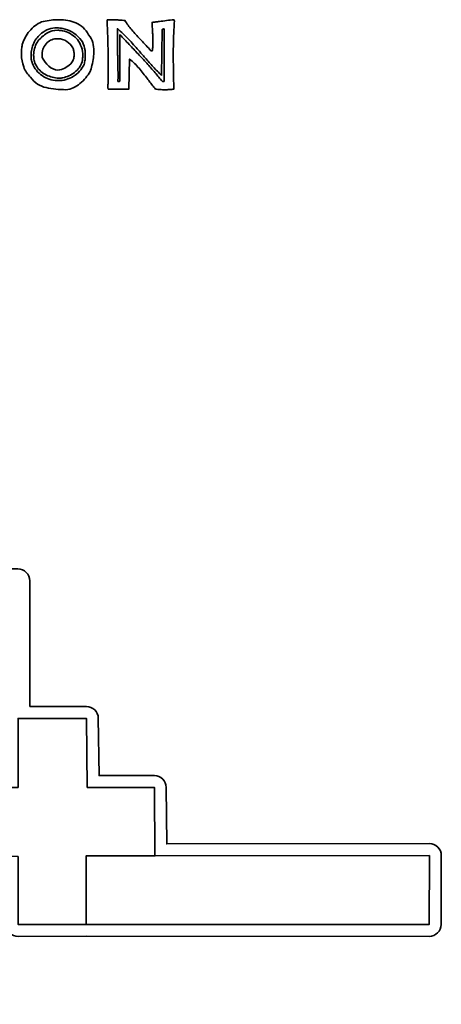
# Model space of a CAD drawing. Header units: centimetres. Extents: x -21.8 to 20.8, y -22.1 to 20.9.
# Tile 8 of 97: x -5.4 to -1.4, y -17.2 to -7.7. Entities that reach past the tile are written whole.
import ezdxf

# ---------------------------------------------------------------- set-up
doc = ezdxf.new("R2010")
doc.units = ezdxf.units.CM
doc.header["$MEASUREMENT"] = 0
doc.layers.add('Layer 1', color=7, linetype='Continuous')

msp = doc.modelspace()

# ---------------------------------------------------------------- linework, layer by layer
at = {"layer": 'Layer 1', "color": 36, "lineweight": 35}
for points, knots in [([(-5.22752, -7.68596), (-5.20448, -7.68063), (-5.18053, -7.67619), (-5.15569, -7.67266), (-5.15569, -7.67266), (-5.13085, -7.6691), (-5.10574, -7.66673), (-5.0803, -7.66553), (-5.0803, -7.66553), (-5.0803, -7.66553), (-5.05904, -7.66554), (-5.05904, -7.66554), (-5.05904, -7.66554), (-5.00288, -7.66554), (-4.94904, -7.67591), (-4.89761, -7.69658), (-4.89761, -7.69658), (-4.84618, -7.71729), (-4.80508, -7.75602), (-4.77435, -7.81278), (-4.77435, -7.81278), (-4.75544, -7.83465), (-4.74228, -7.85903), (-4.73487, -7.88595), (-4.73487, -7.88595), (-4.7275, -7.91283), (-4.72379, -7.94049), (-4.72379, -7.96885), (-4.72379, -7.96885), (-4.72379, -7.97654), (-4.72393, -7.98409), (-4.72425, -7.99146), (-4.72425, -7.99146), (-4.72453, -7.99887), (-4.72527, -8.00642), (-4.72644, -8.01407), (-4.72644, -8.01407), (-4.7288, -8.03891), (-4.73283, -8.0636), (-4.73843, -8.08815), (-4.73843, -8.08815), (-4.74404, -8.11267), (-4.74979, -8.1356), (-4.75572, -8.15687), (-4.75572, -8.15687), (-4.75632, -8.15863), (-4.75674, -8.16026), (-4.75706, -8.16174), (-4.75706, -8.16174), (-4.75734, -8.16322), (-4.7578, -8.16456), (-4.75837, -8.16573), (-4.75837, -8.16573), (-4.78381, -8.20771), (-4.81693, -8.24616), (-4.85771, -8.28105), (-4.85771, -8.28105), (-4.89853, -8.3159), (-4.94375, -8.33601), (-4.99339, -8.34134), (-4.99339, -8.34134), (-5.05964, -8.34018), (-5.12289, -8.33351), (-5.18318, -8.32137), (-5.18318, -8.32137), (-5.2435, -8.30927), (-5.29378, -8.276), (-5.33396, -8.2216), (-5.33396, -8.2216), (-5.36472, -8.19264), (-5.38688, -8.15909), (-5.40049, -8.12095), (-5.40049, -8.12095), (-5.41407, -8.08281), (-5.42148, -8.04362), (-5.42264, -8.00344), (-5.42264, -8.00344), (-5.42264, -8.00344), (-5.42264, -7.99455), (-5.42264, -7.99455), (-5.42264, -7.99455), (-5.42264, -7.9792), (-5.4219, -7.96411), (-5.42042, -7.94932), (-5.42042, -7.94932), (-5.41894, -7.93454), (-5.41675, -7.92007), (-5.41379, -7.90586), (-5.41379, -7.90586), (-5.39961, -7.85799), (-5.37668, -7.81467), (-5.34503, -7.77593), (-5.34503, -7.77593), (-5.31342, -7.73723), (-5.27423, -7.70721), (-5.22752, -7.68594), (-5.22752, -7.68594), (-5.22752, -7.68594), (-5.22752, -7.68596), (-5.22752, -7.68596)], [0, 0, 0, 0, 0.0384615, 0.0384615, 0.0384615, 0.0384615, 0.0769231, 0.0769231, 0.0769231, 0.0769231, 0.1153846, 0.1153846, 0.1153846, 0.1153846, 0.1538462, 0.1538462, 0.1538462, 0.1538462, 0.1923077, 0.1923077, 0.1923077, 0.1923077, 0.2307692, 0.2307692, 0.2307692, 0.2307692, 0.2692308, 0.2692308, 0.2692308, 0.2692308, 0.3076923, 0.3076923, 0.3076923, 0.3076923, 0.3461538, 0.3461538, 0.3461538, 0.3461538, 0.3846154, 0.3846154, 0.3846154, 0.3846154, 0.4230769, 0.4230769, 0.4230769, 0.4230769, 0.4615385, 0.4615385, 0.4615385, 0.4615385, 0.5, 0.5, 0.5, 0.5, 0.5384615, 0.5384615, 0.5384615, 0.5384615, 0.5769231, 0.5769231, 0.5769231, 0.5769231, 0.6153846, 0.6153846, 0.6153846, 0.6153846, 0.6538462, 0.6538462, 0.6538462, 0.6538462, 0.6923077, 0.6923077, 0.6923077, 0.6923077, 0.7307692, 0.7307692, 0.7307692, 0.7307692, 0.7692308, 0.7692308, 0.7692308, 0.7692308, 0.8076923, 0.8076923, 0.8076923, 0.8076923, 0.8461538, 0.8461538, 0.8461538, 0.8461538, 0.8846154, 0.8846154, 0.8846154, 0.8846154, 0.9230769, 0.9230769, 0.9230769, 0.9230769, 1, 1, 1, 1]), ([(-4.59672, -7.66822), (-4.58847, -7.66702), (-4.58017, -7.66628), (-4.57188, -7.666), (-4.57188, -7.666), (-4.56363, -7.66572), (-4.55565, -7.66554), (-4.54796, -7.66554), (-4.54796, -7.66554), (-4.53554, -7.66554), (-4.52327, -7.666), (-4.51113, -7.66688), (-4.51113, -7.66688), (-4.49903, -7.66776), (-4.48675, -7.6685), (-4.47434, -7.6691), (-4.47434, -7.6691), (-4.46605, -7.6697), (-4.43296, -7.67206), (-4.42467, -7.67266), (-4.42467, -7.67266), (-4.40576, -7.70459), (-4.38357, -7.73531), (-4.35817, -7.76488), (-4.35817, -7.76488), (-4.33273, -7.79444), (-4.30642, -7.82341), (-4.27922, -7.8518), (-4.27922, -7.8518), (-4.26327, -7.86835), (-4.24761, -7.88489), (-4.23223, -7.90147), (-4.23223, -7.90147), (-4.21685, -7.91802), (-4.20207, -7.93428), (-4.18789, -7.95022), (-4.18789, -7.95022), (-4.18553, -7.95318), (-4.18316, -7.95601), (-4.1808, -7.95865), (-4.1808, -7.95865), (-4.17844, -7.96133), (-4.17607, -7.96412), (-4.17371, -7.96708), (-4.17371, -7.96708), (-4.17371, -7.96708), (-4.16217, -7.96709), (-4.16217, -7.96709), (-4.16217, -7.96709), (-4.15921, -7.95171), (-4.15713, -7.93636), (-4.15596, -7.92098), (-4.15596, -7.92098), (-4.15476, -7.9056), (-4.1542, -7.89022), (-4.1542, -7.87484), (-4.1542, -7.87484), (-4.1542, -7.85949), (-4.15462, -7.84425), (-4.15551, -7.82919), (-4.15551, -7.82919), (-4.15639, -7.81409), (-4.15713, -7.79889), (-4.15773, -7.78351), (-4.15773, -7.78351), (-4.15893, -7.76813), (-4.15995, -7.75278), (-4.16083, -7.7374), (-4.16083, -7.7374), (-4.16171, -7.72202), (-4.16217, -7.70696), (-4.16217, -7.69217), (-4.16217, -7.69217), (-4.15035, -7.69037), (-4.13868, -7.68875), (-4.12714, -7.68727), (-4.12714, -7.68727), (-4.1156, -7.68579), (-4.10393, -7.68448), (-4.09211, -7.68328), (-4.09211, -7.68328), (-4.06904, -7.67975), (-4.04583, -7.67651), (-4.02247, -7.67354), (-4.02247, -7.67354), (-3.99912, -7.67058), (-3.9759, -7.6679), (-3.95287, -7.66553), (-3.95287, -7.66553), (-3.95287, -7.66553), (-3.94666, -7.68063), (-3.94666, -7.68063), (-3.94666, -7.68063), (-3.95079, -7.73206), (-3.95375, -7.78572), (-3.95551, -7.8416), (-3.95551, -7.8416), (-3.95731, -7.89748), (-3.95819, -7.95378), (-3.95819, -8.01055), (-3.95819, -8.01055), (-3.95819, -8.06731), (-3.95759, -8.12347), (-3.95639, -8.17904), (-3.95639, -8.17904), (-3.95523, -8.23464), (-3.95403, -8.28695), (-3.95286, -8.33603), (-3.95286, -8.33603), (-3.96588, -8.33783), (-3.97992, -8.33913), (-3.99498, -8.34002), (-3.99498, -8.34002), (-4.01004, -8.34094), (-4.02528, -8.34136), (-4.04066, -8.34136), (-4.04066, -8.34136), (-4.05544, -8.34136), (-4.07036, -8.34094), (-4.08543, -8.34002), (-4.08543, -8.34002), (-4.10053, -8.33914), (-4.11513, -8.33783), (-4.12935, -8.33603), (-4.12935, -8.33603), (-4.13997, -8.32305), (-4.15034, -8.31003), (-4.16039, -8.29701), (-4.16039, -8.29701), (-4.17041, -8.28399), (-4.18046, -8.27101), (-4.19052, -8.25799), (-4.19052, -8.25799), (-4.19348, -8.25443), (-4.19645, -8.25076), (-4.19941, -8.24691), (-4.19941, -8.24691), (-4.20237, -8.24306), (-4.20502, -8.23936), (-4.20738, -8.2358), (-4.20738, -8.2358), (-4.23398, -8.20095), (-4.26104, -8.16708), (-4.28852, -8.13427), (-4.28852, -8.13427), (-4.31604, -8.10146), (-4.34662, -8.07204), (-4.38031, -8.04601), (-4.38031, -8.04601), (-4.38031, -8.04601), (-4.38564, -8.33603), (-4.38564, -8.33603), (-4.38564, -8.33603), (-4.38564, -8.33603), (-4.5861, -8.33603), (-4.5861, -8.33603), (-4.5861, -8.33603), (-4.58726, -8.3325), (-4.58815, -8.3288), (-4.58875, -8.32495), (-4.58875, -8.32495), (-4.58935, -8.3211), (-4.58963, -8.31712), (-4.58963, -8.31299), (-4.58963, -8.31299), (-4.58963, -8.30826), (-4.58935, -8.3035), (-4.58875, -8.29877), (-4.58875, -8.29877), (-4.58815, -8.29404), (-4.58759, -8.28932), (-4.58699, -8.28459), (-4.58699, -8.28459), (-4.58699, -8.28459), (-4.58699, -8.28015), (-4.58699, -8.28015), (-4.58699, -8.28015), (-4.58639, -8.27602), (-4.58597, -8.2719), (-4.58565, -8.26773), (-4.58565, -8.26773), (-4.58537, -8.2636), (-4.58523, -8.25948), (-4.58523, -8.25531), (-4.58523, -8.25531), (-4.58523, -8.25531), (-4.58523, -8.24914), (-4.58523, -8.24914), (-4.58523, -8.24914), (-4.58523, -8.24794), (-4.58537, -8.24692), (-4.58565, -8.24604), (-4.58565, -8.24604), (-4.58597, -8.24512), (-4.58611, -8.2441), (-4.58611, -8.24294), (-4.58611, -8.24294), (-4.58551, -8.20036), (-4.58537, -8.15704), (-4.58565, -8.11301), (-4.58565, -8.11301), (-4.58597, -8.06895), (-4.58639, -8.02503), (-4.58699, -7.98128), (-4.58699, -7.98128), (-4.58759, -7.92808), (-4.58875, -7.87516), (-4.59052, -7.82253), (-4.59052, -7.82253), (-4.59232, -7.76993), (-4.59437, -7.71846), (-4.59673, -7.66823), (-4.59673, -7.66823), (-4.59673, -7.66823), (-4.59672, -7.66822), (-4.59672, -7.66822)], [0, 0, 0, 0, 0.0181818, 0.0181818, 0.0181818, 0.0181818, 0.0363636, 0.0363636, 0.0363636, 0.0363636, 0.0545455, 0.0545455, 0.0545455, 0.0545455, 0.0727273, 0.0727273, 0.0727273, 0.0727273, 0.0909091, 0.0909091, 0.0909091, 0.0909091, 0.1090909, 0.1090909, 0.1090909, 0.1090909, 0.1272727, 0.1272727, 0.1272727, 0.1272727, 0.1454545, 0.1454545, 0.1454545, 0.1454545, 0.1636364, 0.1636364, 0.1636364, 0.1636364, 0.1818182, 0.1818182, 0.1818182, 0.1818182, 0.2, 0.2, 0.2, 0.2, 0.2181818, 0.2181818, 0.2181818, 0.2181818, 0.2363636, 0.2363636, 0.2363636, 0.2363636, 0.2545455, 0.2545455, 0.2545455, 0.2545455, 0.2727273, 0.2727273, 0.2727273, 0.2727273, 0.2909091, 0.2909091, 0.2909091, 0.2909091, 0.3090909, 0.3090909, 0.3090909, 0.3090909, 0.3272727, 0.3272727, 0.3272727, 0.3272727, 0.3454545, 0.3454545, 0.3454545, 0.3454545, 0.3636364, 0.3636364, 0.3636364, 0.3636364, 0.3818182, 0.3818182, 0.3818182, 0.3818182, 0.4, 0.4, 0.4, 0.4, 0.4181818, 0.4181818, 0.4181818, 0.4181818, 0.4363636, 0.4363636, 0.4363636, 0.4363636, 0.4545455, 0.4545455, 0.4545455, 0.4545455, 0.4727273, 0.4727273, 0.4727273, 0.4727273, 0.4909091, 0.4909091, 0.4909091, 0.4909091, 0.5090909, 0.5090909, 0.5090909, 0.5090909, 0.5272727, 0.5272727, 0.5272727, 0.5272727, 0.5454545, 0.5454545, 0.5454545, 0.5454545, 0.5636364, 0.5636364, 0.5636364, 0.5636364, 0.5818182, 0.5818182, 0.5818182, 0.5818182, 0.6, 0.6, 0.6, 0.6, 0.6181818, 0.6181818, 0.6181818, 0.6181818, 0.6363636, 0.6363636, 0.6363636, 0.6363636, 0.6545455, 0.6545455, 0.6545455, 0.6545455, 0.6727273, 0.6727273, 0.6727273, 0.6727273, 0.6909091, 0.6909091, 0.6909091, 0.6909091, 0.7090909, 0.7090909, 0.7090909, 0.7090909, 0.7272727, 0.7272727, 0.7272727, 0.7272727, 0.7454545, 0.7454545, 0.7454545, 0.7454545, 0.7636364, 0.7636364, 0.7636364, 0.7636364, 0.7818182, 0.7818182, 0.7818182, 0.7818182, 0.8, 0.8, 0.8, 0.8, 0.8181818, 0.8181818, 0.8181818, 0.8181818, 0.8363636, 0.8363636, 0.8363636, 0.8363636, 0.8545455, 0.8545455, 0.8545455, 0.8545455, 0.8727273, 0.8727273, 0.8727273, 0.8727273, 0.8909091, 0.8909091, 0.8909091, 0.8909091, 0.9090909, 0.9090909, 0.9090909, 0.9090909, 0.9272727, 0.9272727, 0.9272727, 0.9272727, 0.9454545, 0.9454545, 0.9454545, 0.9454545, 0.9636364, 0.9636364, 0.9636364, 0.9636364, 1, 1, 1, 1]), ([(-4.85859, -7.8456), (-4.88283, -7.82016), (-4.90854, -7.79963), (-4.93574, -7.78397), (-4.93574, -7.78397), (-4.96294, -7.76827), (-4.99222, -7.75691), (-5.02355, -7.74982), (-5.02355, -7.74982), (-5.033, -7.74802), (-5.04232, -7.74672), (-5.05149, -7.74583), (-5.05149, -7.74583), (-5.06066, -7.74491), (-5.06998, -7.74449), (-5.07943, -7.74449), (-5.07943, -7.74449), (-5.10663, -7.74449), (-5.13295, -7.74876), (-5.15838, -7.75733), (-5.15838, -7.75733), (-5.18378, -7.7659), (-5.20685, -7.77906), (-5.22752, -7.79681), (-5.22752, -7.79681), (-5.26065, -7.82225), (-5.2859, -7.85371), (-5.30337, -7.89128), (-5.30337, -7.89128), (-5.3208, -7.92882), (-5.32955, -7.96857), (-5.32955, -8.01055), (-5.32955, -8.01055), (-5.32955, -8.01528), (-5.32937, -8.02015), (-5.32909, -8.02519), (-5.32909, -8.02519), (-5.32881, -8.0302), (-5.32835, -8.03507), (-5.32775, -8.03979), (-5.32775, -8.03979), (-5.32775, -8.04512), (-5.32733, -8.0503), (-5.32644, -8.05531), (-5.32644, -8.05531), (-5.32552, -8.06035), (-5.3245, -8.06522), (-5.32334, -8.06995), (-5.32334, -8.06995), (-5.30736, -8.12022), (-5.27868, -8.1616), (-5.2373, -8.19413), (-5.2373, -8.19413), (-5.19592, -8.22666), (-5.14949, -8.24616), (-5.09806, -8.25266), (-5.09806, -8.25266), (-5.09333, -8.25326), (-5.08861, -8.25354), (-5.08388, -8.25354), (-5.08388, -8.25354), (-5.08388, -8.25354), (-5.07057, -8.25355), (-5.07057, -8.25355), (-5.07057, -8.25355), (-5.01617, -8.25355), (-4.96664, -8.23983), (-4.92202, -8.21231), (-4.92202, -8.21231), (-4.87736, -8.18483), (-4.84293, -8.14655), (-4.81869, -8.09748), (-4.81869, -8.09748), (-4.81456, -8.0827), (-4.81146, -8.0676), (-4.80938, -8.05222), (-4.80938, -8.05222), (-4.8073, -8.03687), (-4.80628, -8.02121), (-4.80628, -8.00523), (-4.80628, -8.00523), (-4.80628, -7.97567), (-4.81041, -7.94713), (-4.8187, -7.91965), (-4.8187, -7.91965), (-4.82699, -7.89217), (-4.84029, -7.86747), (-4.8586, -7.8456), (-4.8586, -7.8456), (-4.8586, -7.8456), (-4.85859, -7.8456), (-4.85859, -7.8456)], [0, 0, 0, 0, 0.0416667, 0.0416667, 0.0416667, 0.0416667, 0.0833333, 0.0833333, 0.0833333, 0.0833333, 0.125, 0.125, 0.125, 0.125, 0.1666667, 0.1666667, 0.1666667, 0.1666667, 0.2083333, 0.2083333, 0.2083333, 0.2083333, 0.25, 0.25, 0.25, 0.25, 0.2916667, 0.2916667, 0.2916667, 0.2916667, 0.3333333, 0.3333333, 0.3333333, 0.3333333, 0.375, 0.375, 0.375, 0.375, 0.4166667, 0.4166667, 0.4166667, 0.4166667, 0.4583333, 0.4583333, 0.4583333, 0.4583333, 0.5, 0.5, 0.5, 0.5, 0.5416667, 0.5416667, 0.5416667, 0.5416667, 0.5833333, 0.5833333, 0.5833333, 0.5833333, 0.625, 0.625, 0.625, 0.625, 0.6666667, 0.6666667, 0.6666667, 0.6666667, 0.7083333, 0.7083333, 0.7083333, 0.7083333, 0.75, 0.75, 0.75, 0.75, 0.7916667, 0.7916667, 0.7916667, 0.7916667, 0.8333333, 0.8333333, 0.8333333, 0.8333333, 0.875, 0.875, 0.875, 0.875, 0.9166667, 0.9166667, 0.9166667, 0.9166667, 1, 1, 1, 1]), ([(-5.02711, -7.77197), (-5.00108, -7.77553), (-4.97656, -7.78471), (-4.95349, -7.79949), (-4.95349, -7.79949), (-4.93045, -7.81427), (-4.90975, -7.8305), (-4.8914, -7.84824), (-4.8914, -7.84824), (-4.88964, -7.84944), (-4.88801, -7.85078), (-4.88653, -7.85223), (-4.88653, -7.85223), (-4.88505, -7.85371), (-4.88374, -7.85505), (-4.88254, -7.85625), (-4.88254, -7.85625), (-4.86599, -7.87812), (-4.85312, -7.90264), (-4.84395, -7.92984), (-4.84395, -7.92984), (-4.83481, -7.95704), (-4.83023, -7.98484), (-4.83023, -8.0132), (-4.83023, -8.0132), (-4.83023, -8.01793), (-4.83051, -8.02283), (-4.83111, -8.02784), (-4.83111, -8.02784), (-4.83171, -8.03288), (-4.83227, -8.03775), (-4.83287, -8.04248), (-4.83287, -8.04248), (-4.83347, -8.04781), (-4.83421, -8.05296), (-4.83509, -8.058), (-4.83509, -8.058), (-4.83597, -8.06301), (-4.83699, -8.06791), (-4.83819, -8.07264), (-4.83819, -8.07264), (-4.85061, -8.11342), (-4.87442, -8.14729), (-4.90959, -8.17417), (-4.90959, -8.17417), (-4.94476, -8.20109), (-4.98244, -8.21837), (-5.02266, -8.22606), (-5.02266, -8.22606), (-5.02562, -8.22666), (-5.02873, -8.22722), (-5.03197, -8.22782), (-5.03197, -8.22782), (-5.03522, -8.22842), (-5.03864, -8.22902), (-5.04217, -8.22958), (-5.04217, -8.22958), (-5.04217, -8.22958), (-5.05194, -8.22959), (-5.05194, -8.22959), (-5.05194, -8.22959), (-5.05607, -8.22959), (-5.06037, -8.22945), (-5.06478, -8.22917), (-5.06478, -8.22917), (-5.06922, -8.22885), (-5.07349, -8.22871), (-5.07766, -8.22871), (-5.07766, -8.22871), (-5.11904, -8.22518), (-5.15852, -8.21305), (-5.19605, -8.19237), (-5.19605, -8.19237), (-5.23359, -8.17166), (-5.26272, -8.1415), (-5.2834, -8.10188), (-5.2834, -8.10188), (-5.29109, -8.0883), (-5.29656, -8.07366), (-5.2998, -8.05799), (-5.2998, -8.05799), (-5.30308, -8.04233), (-5.3047, -8.0262), (-5.3047, -8.00966), (-5.3047, -8.00966), (-5.3047, -8.00966), (-5.3047, -8.00211), (-5.3047, -8.00211), (-5.3047, -8.00211), (-5.3047, -7.99946), (-5.30438, -7.99664), (-5.30378, -7.99368), (-5.30378, -7.99368), (-5.30262, -7.97181), (-5.29849, -7.95022), (-5.2914, -7.92895), (-5.2914, -7.92895), (-5.28427, -7.90768), (-5.27482, -7.88873), (-5.263, -7.87219), (-5.263, -7.87219), (-5.237, -7.84026), (-5.20832, -7.81483), (-5.17696, -7.79592), (-5.17696, -7.79592), (-5.14563, -7.77701), (-5.11074, -7.76756), (-5.07233, -7.76756), (-5.07233, -7.76756), (-5.07233, -7.76756), (-5.06479, -7.76756), (-5.06479, -7.76756), (-5.06479, -7.76756), (-5.06214, -7.76756), (-5.05964, -7.76784), (-5.05728, -7.76844), (-5.05728, -7.76844), (-5.05252, -7.76844), (-5.04765, -7.76872), (-5.04264, -7.76932), (-5.04264, -7.76932), (-5.0376, -7.76992), (-5.03244, -7.7708), (-5.02712, -7.77197), (-5.02712, -7.77197), (-5.02712, -7.77197), (-5.02711, -7.77197), (-5.02711, -7.77197)], [0, 0, 0, 0, 0.030303, 0.030303, 0.030303, 0.030303, 0.0606061, 0.0606061, 0.0606061, 0.0606061, 0.0909091, 0.0909091, 0.0909091, 0.0909091, 0.1212121, 0.1212121, 0.1212121, 0.1212121, 0.1515152, 0.1515152, 0.1515152, 0.1515152, 0.1818182, 0.1818182, 0.1818182, 0.1818182, 0.2121212, 0.2121212, 0.2121212, 0.2121212, 0.2424242, 0.2424242, 0.2424242, 0.2424242, 0.2727273, 0.2727273, 0.2727273, 0.2727273, 0.3030303, 0.3030303, 0.3030303, 0.3030303, 0.3333333, 0.3333333, 0.3333333, 0.3333333, 0.3636364, 0.3636364, 0.3636364, 0.3636364, 0.3939394, 0.3939394, 0.3939394, 0.3939394, 0.4242424, 0.4242424, 0.4242424, 0.4242424, 0.4545455, 0.4545455, 0.4545455, 0.4545455, 0.4848485, 0.4848485, 0.4848485, 0.4848485, 0.5151515, 0.5151515, 0.5151515, 0.5151515, 0.5454545, 0.5454545, 0.5454545, 0.5454545, 0.5757576, 0.5757576, 0.5757576, 0.5757576, 0.6060606, 0.6060606, 0.6060606, 0.6060606, 0.6363636, 0.6363636, 0.6363636, 0.6363636, 0.6666667, 0.6666667, 0.6666667, 0.6666667, 0.6969697, 0.6969697, 0.6969697, 0.6969697, 0.7272727, 0.7272727, 0.7272727, 0.7272727, 0.7575758, 0.7575758, 0.7575758, 0.7575758, 0.7878788, 0.7878788, 0.7878788, 0.7878788, 0.8181818, 0.8181818, 0.8181818, 0.8181818, 0.8484848, 0.8484848, 0.8484848, 0.8484848, 0.8787879, 0.8787879, 0.8787879, 0.8787879, 0.9090909, 0.9090909, 0.9090909, 0.9090909, 0.9393939, 0.9393939, 0.9393939, 0.9393939, 1, 1, 1, 1]), ([(-4.0708, -8.203), (-4.0986, -8.177), (-4.12566, -8.14966), (-4.15197, -8.12098), (-4.15197, -8.12098), (-4.17829, -8.0923), (-4.20443, -8.06288), (-4.23046, -8.03272), (-4.23046, -8.03272), (-4.24108, -8.0209), (-4.25159, -8.00894), (-4.26193, -7.99681), (-4.26193, -7.99681), (-4.27227, -7.98471), (-4.28278, -7.97272), (-4.29343, -7.9609), (-4.29343, -7.9609), (-4.32476, -7.92485), (-4.35711, -7.88893), (-4.39051, -7.85316), (-4.39051, -7.85316), (-4.42392, -7.81739), (-4.45927, -7.78324), (-4.49652, -7.75071), (-4.49652, -7.75071), (-4.49708, -7.76373), (-4.4974, -7.77689), (-4.4974, -7.79019), (-4.4974, -7.79019), (-4.4974, -7.79019), (-4.4974, -7.83051), (-4.4974, -7.83051), (-4.4974, -7.83051), (-4.4974, -7.85535), (-4.49708, -7.88032), (-4.49652, -7.90548), (-4.49652, -7.90548), (-4.49592, -7.9306), (-4.49532, -7.95589), (-4.49472, -7.98129), (-4.49472, -7.98129), (-4.49472, -7.98129), (-4.49472, -7.99769), (-4.49472, -7.99769), (-4.49472, -7.99769), (-4.49472, -8.00333), (-4.49444, -8.00908), (-4.49384, -8.01501), (-4.49384, -8.01501), (-4.49324, -8.04574), (-4.49268, -8.07632), (-4.49208, -8.1068), (-4.49208, -8.1068), (-4.49148, -8.13724), (-4.4912, -8.16723), (-4.4912, -8.19679), (-4.4912, -8.19679), (-4.4912, -8.19679), (-4.4912, -8.2296), (-4.4912, -8.2296), (-4.4912, -8.2296), (-4.4912, -8.24025), (-4.49148, -8.25091), (-4.49208, -8.26153), (-4.49208, -8.26153), (-4.49208, -8.26153), (-4.48676, -8.26152), (-4.48676, -8.26152), (-4.48676, -8.26152), (-4.4856, -8.26212), (-4.48454, -8.26244), (-4.48366, -8.26244), (-4.48366, -8.26244), (-4.48366, -8.26244), (-4.48143, -8.26244), (-4.48143, -8.26244), (-4.48143, -8.26244), (-4.47967, -8.26244), (-4.4779, -8.26212), (-4.4761, -8.26152), (-4.4761, -8.26152), (-4.47434, -8.26096), (-4.47317, -8.25976), (-4.47257, -8.25799), (-4.47257, -8.25799), (-4.47257, -8.25799), (-4.47257, -7.8101), (-4.47257, -7.8101), (-4.47257, -7.8101), (-4.44241, -7.84263), (-4.4127, -7.87413), (-4.38342, -7.90457), (-4.38342, -7.90457), (-4.35417, -7.93501), (-4.32564, -7.96532), (-4.29784, -7.99545), (-4.29784, -7.99545), (-4.26948, -8.02501), (-4.24168, -8.05489), (-4.21448, -8.08506), (-4.21448, -8.08506), (-4.18728, -8.11519), (-4.16008, -8.14623), (-4.13288, -8.17816), (-4.13288, -8.17816), (-4.12166, -8.19178), (-4.11027, -8.2055), (-4.09873, -8.2194), (-4.09873, -8.2194), (-4.08723, -8.2333), (-4.07555, -8.24734), (-4.0637, -8.26152), (-4.0637, -8.26152), (-4.0637, -8.26152), (-4.04688, -8.26152), (-4.04688, -8.26152), (-4.04688, -8.26152), (-4.04688, -8.26152), (-4.04688, -7.75514), (-4.04688, -7.75514), (-4.04688, -7.75514), (-4.04688, -7.75514), (-4.05041, -7.75514), (-4.05041, -7.75514), (-4.05041, -7.75514), (-4.05457, -7.75514), (-4.05796, -7.75616), (-4.06061, -7.75824), (-4.06061, -7.75824), (-4.06329, -7.76029), (-4.0652, -7.76279), (-4.0664, -7.76575), (-4.0664, -7.76575), (-4.0664, -7.76575), (-4.0708, -8.203), (-4.0708, -8.203)], [0, 0, 0, 0, 0.0285714, 0.0285714, 0.0285714, 0.0285714, 0.0571429, 0.0571429, 0.0571429, 0.0571429, 0.0857143, 0.0857143, 0.0857143, 0.0857143, 0.1142857, 0.1142857, 0.1142857, 0.1142857, 0.1428571, 0.1428571, 0.1428571, 0.1428571, 0.1714286, 0.1714286, 0.1714286, 0.1714286, 0.2, 0.2, 0.2, 0.2, 0.2285714, 0.2285714, 0.2285714, 0.2285714, 0.2571429, 0.2571429, 0.2571429, 0.2571429, 0.2857143, 0.2857143, 0.2857143, 0.2857143, 0.3142857, 0.3142857, 0.3142857, 0.3142857, 0.3428571, 0.3428571, 0.3428571, 0.3428571, 0.3714286, 0.3714286, 0.3714286, 0.3714286, 0.4, 0.4, 0.4, 0.4, 0.4285714, 0.4285714, 0.4285714, 0.4285714, 0.4571429, 0.4571429, 0.4571429, 0.4571429, 0.4857143, 0.4857143, 0.4857143, 0.4857143, 0.5142857, 0.5142857, 0.5142857, 0.5142857, 0.5428571, 0.5428571, 0.5428571, 0.5428571, 0.5714286, 0.5714286, 0.5714286, 0.5714286, 0.6, 0.6, 0.6, 0.6, 0.6285714, 0.6285714, 0.6285714, 0.6285714, 0.6571429, 0.6571429, 0.6571429, 0.6571429, 0.6857143, 0.6857143, 0.6857143, 0.6857143, 0.7142857, 0.7142857, 0.7142857, 0.7142857, 0.7428571, 0.7428571, 0.7428571, 0.7428571, 0.7714286, 0.7714286, 0.7714286, 0.7714286, 0.8, 0.8, 0.8, 0.8, 0.8285714, 0.8285714, 0.8285714, 0.8285714, 0.8571429, 0.8571429, 0.8571429, 0.8571429, 0.8857143, 0.8857143, 0.8857143, 0.8857143, 0.9142857, 0.9142857, 0.9142857, 0.9142857, 0.9428571, 0.9428571, 0.9428571, 0.9428571, 1, 1, 1, 1]), ([(-4.92777, -7.93693), (-4.94079, -7.91093), (-4.96015, -7.89022), (-4.98587, -7.87484), (-4.98587, -7.87484), (-5.01159, -7.85949), (-5.03865, -7.85092), (-5.06701, -7.84912), (-5.06701, -7.84912), (-5.06701, -7.84912), (-5.07586, -7.84912), (-5.07586, -7.84912), (-5.07586, -7.84912), (-5.0942, -7.84912), (-5.11181, -7.85222), (-5.12864, -7.85843), (-5.12864, -7.85843), (-5.1455, -7.86464), (-5.16074, -7.87395), (-5.17432, -7.88637), (-5.17432, -7.88637), (-5.1897, -7.90115), (-5.2018, -7.91801), (-5.21069, -7.93692), (-5.21069, -7.93692), (-5.21954, -7.95586), (-5.22399, -7.97594), (-5.22399, -7.99724), (-5.22399, -7.99724), (-5.22399, -8.00313), (-5.22353, -8.00952), (-5.22265, -8.01629), (-5.22265, -8.01629), (-5.22177, -8.0231), (-5.22043, -8.02977), (-5.21866, -8.03626), (-5.21866, -8.03626), (-5.20388, -8.06406), (-5.18349, -8.08978), (-5.15745, -8.11341), (-5.15745, -8.11341), (-5.13145, -8.13708), (-5.10305, -8.15006), (-5.07232, -8.15243), (-5.07232, -8.15243), (-5.04808, -8.15127), (-5.02561, -8.14506), (-5.0049, -8.1338), (-5.0049, -8.1338), (-4.98423, -8.12258), (-4.965, -8.10868), (-4.94726, -8.09214), (-4.94726, -8.09214), (-4.93544, -8.08089), (-4.92701, -8.06759), (-4.922, -8.05221), (-4.922, -8.05221), (-4.91696, -8.03686), (-4.91445, -8.02088), (-4.91445, -8.00434), (-4.91445, -8.00434), (-4.91445, -7.99252), (-4.91547, -7.98085), (-4.91755, -7.96931), (-4.91755, -7.96931), (-4.91963, -7.95777), (-4.92302, -7.94698), (-4.92775, -7.93693), (-4.92775, -7.93693), (-4.92775, -7.93693), (-4.92777, -7.93693), (-4.92777, -7.93693)], [0, 0, 0, 0, 0.0526316, 0.0526316, 0.0526316, 0.0526316, 0.1052632, 0.1052632, 0.1052632, 0.1052632, 0.1578947, 0.1578947, 0.1578947, 0.1578947, 0.2105263, 0.2105263, 0.2105263, 0.2105263, 0.2631579, 0.2631579, 0.2631579, 0.2631579, 0.3157895, 0.3157895, 0.3157895, 0.3157895, 0.3684211, 0.3684211, 0.3684211, 0.3684211, 0.4210526, 0.4210526, 0.4210526, 0.4210526, 0.4736842, 0.4736842, 0.4736842, 0.4736842, 0.5263158, 0.5263158, 0.5263158, 0.5263158, 0.5789474, 0.5789474, 0.5789474, 0.5789474, 0.6315789, 0.6315789, 0.6315789, 0.6315789, 0.6842105, 0.6842105, 0.6842105, 0.6842105, 0.7368421, 0.7368421, 0.7368421, 0.7368421, 0.7894737, 0.7894737, 0.7894737, 0.7894737, 0.8421053, 0.8421053, 0.8421053, 0.8421053, 0.8947368, 0.8947368, 0.8947368, 0.8947368, 1, 1, 1, 1]), ([(-8.65059, -9.76996), (-8.65059, -9.76996), (-8.65055, -9.77067), (-8.65055, -9.77067), (-8.65055, -9.77067), (-8.65055, -9.77067), (-8.64812, -10.43319), (-8.64812, -10.43319), (-8.64812, -10.43319), (-8.64812, -10.43326), (-8.64812, -10.43333), (-8.64812, -10.43337), (-8.64812, -10.43337), (-8.64812, -10.43337), (-8.64699, -10.96818), (-8.64699, -10.96818), (-8.64699, -10.96818), (-8.64699, -10.96818), (-8.10089, -10.96825), (-8.10089, -10.96825), (-8.10089, -10.96825), (-8.07045, -10.96825), (-8.04127, -10.98035), (-8.01975, -11.0019), (-8.01975, -11.0019), (-7.99823, -11.02345), (-7.98617, -11.05266), (-7.98624, -11.08311), (-7.98624, -11.08311), (-7.98624, -11.08311), (-7.98709, -11.64389), (-7.98709, -11.64389), (-7.98709, -11.64389), (-7.98709, -11.64389), (-7.4394, -11.64421), (-7.4394, -11.64421), (-7.4394, -11.64421), (-7.43915, -11.64421), (-7.43894, -11.64421), (-7.43873, -11.64421), (-7.43873, -11.64421), (-7.43873, -11.64421), (-6.77996, -11.64841), (-6.77996, -11.64841), (-6.77996, -11.64841), (-6.71685, -11.6488), (-6.66594, -11.70009), (-6.66598, -11.7632), (-6.66598, -11.7632), (-6.66598, -11.7632), (-6.66644, -12.29833), (-6.66644, -12.29833), (-6.66644, -12.29833), (-6.66644, -12.29833), (-6.12052, -12.30683), (-6.12052, -12.30683), (-6.12052, -12.30683), (-6.05776, -12.30778), (-6.00742, -12.35903), (-6.0076, -12.42183), (-6.0076, -12.42183), (-6.0076, -12.42183), (-6.00919, -12.96638), (-6.00919, -12.96638), (-6.00919, -12.96638), (-6.00919, -12.96638), (-5.4569, -12.96637), (-5.4569, -12.96637), (-5.4569, -12.96637), (-5.39361, -12.96637), (-5.34228, -13.01763), (-5.34221, -13.08092), (-5.34221, -13.08092), (-5.34221, -13.08092), (-5.34083, -14.29373), (-5.34083, -14.29373), (-5.34083, -14.29373), (-5.34083, -14.29373), (-4.79622, -14.29373), (-4.79622, -14.29373), (-4.79622, -14.29373), (-4.73346, -14.29373), (-4.68234, -14.34418), (-4.68153, -14.40694), (-4.68153, -14.40694), (-4.68153, -14.40694), (-4.6743, -14.9608), (-4.6743, -14.9608), (-4.6743, -14.9608), (-4.6743, -14.9608), (-4.14079, -14.9608), (-4.14079, -14.9608), (-4.14079, -14.9608), (-4.07778, -14.9608), (-4.0266, -15.0116), (-4.0261, -15.07461), (-4.0261, -15.07461), (-4.0261, -15.07461), (-4.02187, -15.62015), (-4.02187, -15.62015), (-4.02187, -15.62015), (-4.02187, -15.62015), (-1.48893, -15.61768), (-1.48893, -15.61768), (-1.48893, -15.61768), (-1.45845, -15.61764), (-1.4292, -15.62978), (-1.40765, -15.65133), (-1.40765, -15.65133), (-1.38613, -15.67292), (-1.37407, -15.7022), (-1.37414, -15.73268), (-1.37414, -15.73268), (-1.37414, -15.73268), (-1.3759, -16.39791), (-1.3759, -16.39791), (-1.3759, -16.39791), (-1.37608, -16.46116), (-1.42741, -16.51232), (-1.49062, -16.51232), (-1.49062, -16.51232), (-1.49062, -16.51232), (-4.79664, -16.51193), (-4.79664, -16.51193), (-4.79664, -16.51193), (-4.79664, -16.51193), (-4.79671, -16.51192), (-4.79671, -16.51192), (-4.79671, -16.51192), (-4.79671, -16.51192), (-5.45531, -16.51231), (-5.45531, -16.51231), (-5.45531, -16.51231), (-5.48575, -16.51231), (-5.51493, -16.50025), (-5.53645, -16.47873), (-5.53645, -16.47873), (-5.558, -16.45721), (-5.57007, -16.42804), (-5.57007, -16.39763), (-5.57007, -16.39763), (-5.57007, -16.39763), (-5.57007, -15.85509), (-5.57007, -15.85509), (-5.57007, -15.85509), (-5.57007, -15.85509), (-6.12446, -15.84454), (-6.12446, -15.84454), (-6.12446, -15.84454), (-6.18694, -15.84338), (-6.237, -15.79236), (-6.237, -15.72989), (-6.237, -15.72989), (-6.237, -15.72989), (-6.237, -15.19018), (-6.237, -15.19018), (-6.237, -15.19018), (-6.237, -15.19018), (-6.66721, -15.19017), (-6.66721, -15.19017), (-6.66721, -15.19017), (-6.66721, -15.19017), (-6.66721, -16.39808), (-6.66721, -16.39829), (-6.66721, -16.39829), (-6.66721, -16.39829), (-6.66721, -17.0517), (-6.66721, -17.0517), (-6.66721, -17.0517), (-6.66721, -17.11499), (-6.71847, -17.16632), (-6.78179, -17.16639), (-6.78179, -17.16639), (-6.78179, -17.16639), (-8.76534, -17.16826), (-8.76534, -17.16826), (-8.76534, -17.16826), (-8.79578, -17.1683), (-8.82499, -17.15623), (-8.84651, -17.13471), (-8.84651, -17.13471), (-8.86806, -17.11319), (-8.88013, -17.08402), (-8.88013, -17.05357), (-8.88013, -17.05357), (-8.88013, -17.05357), (-8.88013, -16.39433), (-8.88013, -16.39433), (-8.88013, -16.39433), (-8.88013, -16.33104), (-8.82891, -16.27975), (-8.76562, -16.27964), (-8.76562, -16.27964), (-8.76562, -16.27964), (-8.2173, -16.27886), (-8.2173, -16.27886), (-8.2173, -16.27886), (-8.2173, -16.27886), (-8.21649, -15.18557), (-8.21649, -15.18557), (-8.21649, -15.18557), (-8.21649, -15.18557), (-8.76615, -15.18229), (-8.76615, -15.18229), (-8.76615, -15.18229), (-8.82926, -15.1819), (-8.88024, -15.13061), (-8.88013, -15.06746), (-8.88013, -15.06746), (-8.88013, -15.06746), (-8.87868, -13.85842), (-8.87868, -13.85842), (-8.87868, -13.85842), (-8.87868, -13.85842), (-9.42418, -13.85489), (-9.42418, -13.85489), (-9.42418, -13.85489), (-9.48712, -13.85447), (-9.53799, -13.80338), (-9.53813, -13.74045), (-9.53813, -13.74045), (-9.53813, -13.74045), (-9.5394, -13.19738), (-9.5394, -13.19738), (-9.5394, -13.19738), (-9.5394, -13.19738), (-9.96933, -13.19551), (-9.96933, -13.19551), (-9.96933, -13.19551), (-9.96933, -13.19551), (-9.97275, -13.74468), (-9.97275, -13.74468), (-9.97275, -13.74468), (-9.97296, -13.77512), (-9.98524, -13.80423), (-10.0069, -13.82561), (-10.0069, -13.82561), (-10.02856, -13.84699), (-10.05781, -13.85888), (-10.08825, -13.85867), (-10.08825, -13.85867), (-10.08825, -13.85867), (-10.74674, -13.85408), (-10.74674, -13.85408), (-10.74674, -13.85408), (-10.80978, -13.85366), (-10.86065, -13.80243), (-10.86065, -13.73939), (-10.86065, -13.73939), (-10.86065, -13.73939), (-10.86044, -12.42713), (-10.86044, -12.42713), (-10.86044, -12.42713), (-10.86044, -12.36427), (-10.80982, -12.31315), (-10.74695, -12.31248), (-10.74695, -12.31248), (-10.74695, -12.31248), (-10.1988, -12.30678), (-10.1988, -12.30678), (-10.1988, -12.30678), (-10.1988, -12.30678), (-10.20011, -11.75292), (-10.20011, -11.75292), (-10.20011, -11.75292), (-10.20011, -11.75281), (-10.20011, -11.75274), (-10.20011, -11.75264), (-10.20011, -11.75264), (-10.20011, -11.75264), (-10.20011, -11.20093), (-10.20011, -11.20093), (-10.20011, -11.20093), (-10.20011, -11.20093), (-11.40954, -11.20075), (-11.40954, -11.20075), (-11.40954, -11.20075), (-11.47286, -11.20075), (-11.52419, -11.14942), (-11.52423, -11.08613), (-11.52423, -11.08613), (-11.52423, -11.08613), (-11.52465, -10.42753), (-11.52465, -10.42753), (-11.52465, -10.42753), (-11.52469, -10.39705), (-11.51255, -10.3678), (-11.491, -10.34625), (-11.491, -10.34625), (-11.46941, -10.32473), (-11.44013, -10.31267), (-11.40965, -10.31277), (-11.40965, -10.31277), (-11.40965, -10.31277), (-10.86097, -10.31425), (-10.86097, -10.31425), (-10.86097, -10.31425), (-10.86097, -10.31425), (-10.85737, -9.88372), (-10.85737, -9.88372), (-10.85737, -9.88372), (-10.85737, -9.88372), (-11.41169, -9.87871), (-11.41169, -9.87871), (-11.41169, -9.87871), (-11.47403, -9.87815), (-11.52447, -9.82787), (-11.52532, -9.76554), (-11.52532, -9.76554), (-11.52532, -9.76554), (-11.53412, -9.1041), (-11.53412, -9.1041), (-11.53412, -9.1041), (-11.53451, -9.07337), (-11.52258, -9.04378), (-11.50099, -9.02194), (-11.50099, -9.02194), (-11.47936, -9.00007), (-11.44991, -8.98783), (-11.41918, -8.9879), (-11.41918, -8.9879), (-11.41918, -8.9879), (-8.76354, -8.99337), (-8.76354, -8.99337), (-8.76354, -8.99337), (-8.7331, -8.99344), (-8.70396, -9.00558), (-8.68251, -9.02713), (-8.68251, -9.02713), (-8.66103, -9.04868), (-8.649, -9.07789), (-8.64907, -9.10834), (-8.64907, -9.10834), (-8.64907, -9.10834), (-8.65059, -9.76996), (-8.65059, -9.76996)], [0, 0, 0, 0, 0.0117647, 0.0117647, 0.0117647, 0.0117647, 0.0235294, 0.0235294, 0.0235294, 0.0235294, 0.0352941, 0.0352941, 0.0352941, 0.0352941, 0.0470588, 0.0470588, 0.0470588, 0.0470588, 0.0588235, 0.0588235, 0.0588235, 0.0588235, 0.0705882, 0.0705882, 0.0705882, 0.0705882, 0.0823529, 0.0823529, 0.0823529, 0.0823529, 0.0941176, 0.0941176, 0.0941176, 0.0941176, 0.1058824, 0.1058824, 0.1058824, 0.1058824, 0.1176471, 0.1176471, 0.1176471, 0.1176471, 0.1294118, 0.1294118, 0.1294118, 0.1294118, 0.1411765, 0.1411765, 0.1411765, 0.1411765, 0.1529412, 0.1529412, 0.1529412, 0.1529412, 0.1647059, 0.1647059, 0.1647059, 0.1647059, 0.1764706, 0.1764706, 0.1764706, 0.1764706, 0.1882353, 0.1882353, 0.1882353, 0.1882353, 0.2, 0.2, 0.2, 0.2, 0.2117647, 0.2117647, 0.2117647, 0.2117647, 0.2235294, 0.2235294, 0.2235294, 0.2235294, 0.2352941, 0.2352941, 0.2352941, 0.2352941, 0.2470588, 0.2470588, 0.2470588, 0.2470588, 0.2588235, 0.2588235, 0.2588235, 0.2588235, 0.2705882, 0.2705882, 0.2705882, 0.2705882, 0.2823529, 0.2823529, 0.2823529, 0.2823529, 0.2941176, 0.2941176, 0.2941176, 0.2941176, 0.3058824, 0.3058824, 0.3058824, 0.3058824, 0.3176471, 0.3176471, 0.3176471, 0.3176471, 0.3294118, 0.3294118, 0.3294118, 0.3294118, 0.3411765, 0.3411765, 0.3411765, 0.3411765, 0.3529412, 0.3529412, 0.3529412, 0.3529412, 0.3647059, 0.3647059, 0.3647059, 0.3647059, 0.3764706, 0.3764706, 0.3764706, 0.3764706, 0.3882353, 0.3882353, 0.3882353, 0.3882353, 0.4, 0.4, 0.4, 0.4, 0.4117647, 0.4117647, 0.4117647, 0.4117647, 0.4235294, 0.4235294, 0.4235294, 0.4235294, 0.4352941, 0.4352941, 0.4352941, 0.4352941, 0.4470588, 0.4470588, 0.4470588, 0.4470588, 0.4588235, 0.4588235, 0.4588235, 0.4588235, 0.4705882, 0.4705882, 0.4705882, 0.4705882, 0.4823529, 0.4823529, 0.4823529, 0.4823529, 0.4941176, 0.4941176, 0.4941176, 0.4941176, 0.5058824, 0.5058824, 0.5058824, 0.5058824, 0.5176471, 0.5176471, 0.5176471, 0.5176471, 0.5294118, 0.5294118, 0.5294118, 0.5294118, 0.5411765, 0.5411765, 0.5411765, 0.5411765, 0.5529412, 0.5529412, 0.5529412, 0.5529412, 0.5647059, 0.5647059, 0.5647059, 0.5647059, 0.5764706, 0.5764706, 0.5764706, 0.5764706, 0.5882353, 0.5882353, 0.5882353, 0.5882353, 0.6, 0.6, 0.6, 0.6, 0.6117647, 0.6117647, 0.6117647, 0.6117647, 0.6235294, 0.6235294, 0.6235294, 0.6235294, 0.6352941, 0.6352941, 0.6352941, 0.6352941, 0.6470588, 0.6470588, 0.6470588, 0.6470588, 0.6588235, 0.6588235, 0.6588235, 0.6588235, 0.6705882, 0.6705882, 0.6705882, 0.6705882, 0.6823529, 0.6823529, 0.6823529, 0.6823529, 0.6941176, 0.6941176, 0.6941176, 0.6941176, 0.7058824, 0.7058824, 0.7058824, 0.7058824, 0.7176471, 0.7176471, 0.7176471, 0.7176471, 0.7294118, 0.7294118, 0.7294118, 0.7294118, 0.7411765, 0.7411765, 0.7411765, 0.7411765, 0.7529412, 0.7529412, 0.7529412, 0.7529412, 0.7647059, 0.7647059, 0.7647059, 0.7647059, 0.7764706, 0.7764706, 0.7764706, 0.7764706, 0.7882353, 0.7882353, 0.7882353, 0.7882353, 0.8, 0.8, 0.8, 0.8, 0.8117647, 0.8117647, 0.8117647, 0.8117647, 0.8235294, 0.8235294, 0.8235294, 0.8235294, 0.8352941, 0.8352941, 0.8352941, 0.8352941, 0.8470588, 0.8470588, 0.8470588, 0.8470588, 0.8588235, 0.8588235, 0.8588235, 0.8588235, 0.8705882, 0.8705882, 0.8705882, 0.8705882, 0.8823529, 0.8823529, 0.8823529, 0.8823529, 0.8941176, 0.8941176, 0.8941176, 0.8941176, 0.9058824, 0.9058824, 0.9058824, 0.9058824, 0.9176471, 0.9176471, 0.9176471, 0.9176471, 0.9294118, 0.9294118, 0.9294118, 0.9294118, 0.9411765, 0.9411765, 0.9411765, 0.9411765, 0.9529412, 0.9529412, 0.9529412, 0.9529412, 0.9647059, 0.9647059, 0.9647059, 0.9647059, 0.9764706, 0.9764706, 0.9764706, 0.9764706, 1, 1, 1, 1]), ([(-6.12231, -15.07548), (-6.12231, -15.07548), (-6.12231, -15.72988), (-6.12231, -15.72988), (-6.12231, -15.72988), (-6.12231, -15.72988), (-5.45538, -15.74254), (-5.45538, -15.74254), (-5.45538, -15.74254), (-5.45538, -15.74254), (-5.45538, -16.39761), (-5.45538, -16.39761), (-5.45538, -16.39761), (-5.45538, -16.39761), (-4.79671, -16.39722), (-4.79671, -16.39722), (-4.79671, -16.39722), (-4.79671, -16.39722), (-4.79826, -15.73559), (-4.79826, -15.73559), (-4.79826, -15.73559), (-4.79826, -15.73559), (-4.13564, -15.73672), (-4.13564, -15.73672), (-4.13564, -15.73672), (-4.13564, -15.73672), (-4.14079, -15.07547), (-4.14079, -15.07547), (-4.14079, -15.07547), (-4.14079, -15.07547), (-4.78754, -15.07548), (-4.78754, -15.07548), (-4.78754, -15.07548), (-4.78754, -15.07548), (-4.79622, -14.40841), (-4.79622, -14.40841), (-4.79622, -14.40841), (-4.79622, -14.40841), (-5.45538, -14.40842), (-5.45538, -14.40842), (-5.45538, -14.40842), (-5.45538, -14.40842), (-5.45538, -15.07549), (-5.45538, -15.07549), (-5.45538, -15.07549), (-5.45538, -15.07549), (-6.11627, -15.08061), (-6.12231, -15.07549), (-6.12231, -15.07549), (-6.12231, -15.07549), (-6.12231, -15.07548), (-6.12231, -15.07548)], [0, 0, 0, 0, 0.0714286, 0.0714286, 0.0714286, 0.0714286, 0.1428571, 0.1428571, 0.1428571, 0.1428571, 0.2142857, 0.2142857, 0.2142857, 0.2142857, 0.2857143, 0.2857143, 0.2857143, 0.2857143, 0.3571429, 0.3571429, 0.3571429, 0.3571429, 0.4285714, 0.4285714, 0.4285714, 0.4285714, 0.5, 0.5, 0.5, 0.5, 0.5714286, 0.5714286, 0.5714286, 0.5714286, 0.6428571, 0.6428571, 0.6428571, 0.6428571, 0.7142857, 0.7142857, 0.7142857, 0.7142857, 0.7857143, 0.7857143, 0.7857143, 0.7857143, 0.8571429, 0.8571429, 0.8571429, 0.8571429, 1, 1, 1, 1]), ([(-4.79826, -15.7356), (-4.79826, -15.7356), (-4.79671, -16.39723), (-4.79671, -16.39723), (-4.79671, -16.39723), (-4.79671, -16.39723), (-1.49058, -16.39762), (-1.49058, -16.39762), (-1.49058, -16.39762), (-1.49058, -16.39762), (-1.48882, -15.73235), (-1.48882, -15.73235), (-1.48882, -15.73235), (-1.48882, -15.73235), (-4.79826, -15.7356), (-4.79826, -15.7356)], [0, 0, 0, 0, 0.2, 0.2, 0.2, 0.2, 0.4, 0.4, 0.4, 0.4, 0.6, 0.6, 0.6, 0.6, 1, 1, 1, 1])]:
    msp.add_open_spline(points, degree=3, knots=knots, dxfattribs=at)

doc.saveas('drawing.dxf')
